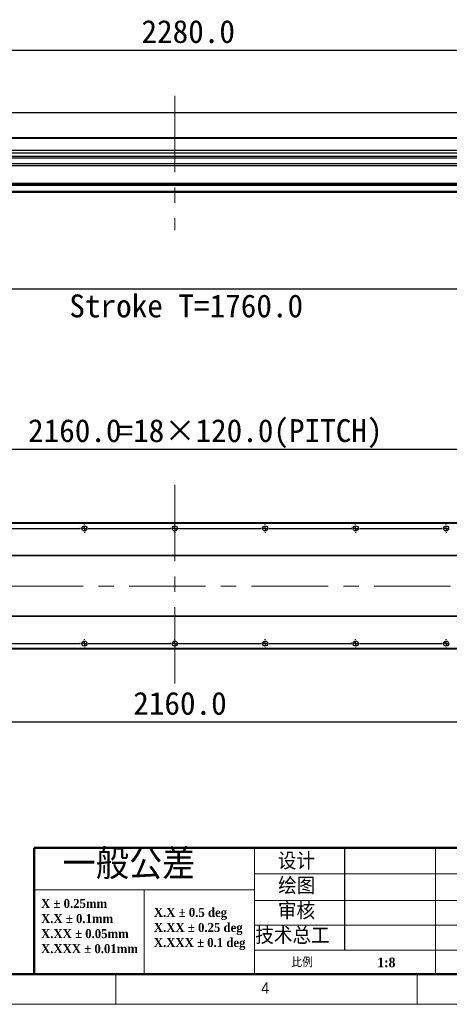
# Model space of a CAD drawing. Header units: millimetres. Extents: x 40 to 3320, y 40 to 2336.
# Tile 5 of 13: x 1153 to 1723, y 40 to 1348. Entities that reach past the tile are written whole.
import ezdxf

# ---------------------------------------------------------------- set-up
doc = ezdxf.new("R2010")
doc.units = ezdxf.units.MM
doc.header["$LTSCALE"] = 8
doc.header["$PDSIZE"] = -1
doc.linetypes.add('CENTERX2', pattern=[20.32, 12.7, -2.54, 2.54, -2.54])
doc.layers.add('DIMNS', color=7, linetype='Continuous')
doc.styles.add('SLDTEXTSTYLE0', font='Gothic.ttf', dxfattribs={"width": 0.913})
doc.styles.add('SLDTEXTSTYLE1', font='timesbd.ttf', dxfattribs={"width": 0.933})
doc.styles.add('SLDTEXTSTYLE3', font='txt', dxfattribs={"bigfont": 'bigfont'})
doc.styles.add('SLDTEXTSTYLE7', font='txt')
doc.dimstyles.new('SLDDIMSTYLE3', dxfattribs={"dimtxt": 30.4, "dimasz": 16, "dimexe": 0, "dimexo": 0.0625, "dimgap": 7.6, "dimtad": 2, "dimdec": 1, "dimrnd": 1e-09, "dimzin": 4, "dimdsep": 46, "dimtxsty": 'SLDTEXTSTYLE7', "dimsah": 1, "dimcen": 0.09, "dimadec": 0, "dimazin": 1, "dimtfac": 1, "dimtdec": 1, "dimtofl": 0, "dimtmove": 0, "dimatfit": 3, "dimfxl": 0, "dimfrac": 2, "dimtolj": 1, "dimtzin": 12, "dimarcsym": 0})

# ---------------------------------------------------------------- blocks, each defined once
blk = doc.blocks.new('SW_NOTE_0')
at = {"color": 0, "linetype": 'Continuous', "lineweight": 0, "char_height": 12, "attachment_point": 1, "style": 'SLDTEXTSTYLE1'}
for s, insert in [('X.X ± 0.5 deg', (0, 15.8)), ('X.XX ± 0.25 deg', (0, -4.2)), ('X.XXX ± 0.1 deg', (0, -24.2))]:
    blk.add_mtext(s, dxfattribs=dict(at, insert=insert))
blk = doc.blocks.new('SW_NOTE_1')
at = {"color": 0, "linetype": 'Continuous', "lineweight": 0, "char_height": 12, "attachment_point": 1, "style": 'SLDTEXTSTYLE1'}
for s, insert in [('X ± 0.25mm ', (0, 15.8)), ('X.X ± 0.1mm', (0, -4.2))]:
    blk.add_mtext(s, dxfattribs=dict(at, insert=insert))
blk = doc.blocks.new('SW_NOTE_2')
at = {"color": 0, "linetype": 'Continuous', "lineweight": 0, "char_height": 12, "attachment_point": 1, "style": 'SLDTEXTSTYLE1'}
for s, insert in [('X.XX ± 0.05mm', (0, 15.8)), ('X.XXX ± 0.01mm', (0, -4.2))]:
    blk.add_mtext(s, dxfattribs=dict(at, insert=insert))
blk = doc.blocks.new('_D_19')
at = {"layer": 'DIMNS'}
for p, q in [((218.4, 1206.3), (218.4, 1315.7)), ((2498.4, 1206.3), (2498.4, 1315.7)), ((218.4, 1307.7), (2498.4, 1307.7))]:
    blk.add_line(p, q, dxfattribs=at)
for points in [[(218.4, 1307.7), (234.4, 1305.3), (234.4, 1310.1)], [(2498.4, 1307.7), (2482.4, 1310.1), (2482.4, 1305.3)]]:
    blk.add_solid(points, dxfattribs=at)
at = {"layer": 'DIMNS', "insert": (1314.1, 1347.6), "char_height": 30.4, "attachment_point": 1, "style": 'SLDTEXTSTYLE7'}
blk.add_mtext('2280.0', dxfattribs=at)
blk = doc.blocks.new('_D_22')
at = {"layer": 'Defpoints', "color": 0}
for p in [(463.4, 1199.7), (2223.4, 1196.2), (2223.4, 990.7)]:
    blk.add_point(p, dxfattribs=at)
at = {"layer": 'DIMNS', "color": 0, "lineweight": -2}
for p, q in [((463.4, 1199.6), (463.4, 990.7)), ((2223.4, 1196.1), (2223.4, 990.7)), ((479.4, 990.7), (2207.4, 990.7))]:
    blk.add_line(p, q, dxfattribs=at)
at = {"layer": 'DIMNS', "color": 0}
for points in [[(479.4, 993.3), (479.4, 988), (463.4, 990.7)], [(2207.4, 993.3), (2207.4, 988), (2223.4, 990.7)]]:
    blk.add_solid(points, dxfattribs=at)
at = {"layer": 'DIMNS', "color": 0, "insert": (1373.5, 983.1), "char_height": 30.4, "attachment_point": 2, "style": 'SLDTEXTSTYLE7'}
blk.add_mtext('\\A1;Stroke T=1760.0', dxfattribs=at)
blk = doc.blocks.new('_D_26')
at = {"layer": 'DIMNS'}
for p, q in [((278.4, 579), (278.4, 407.2)), ((2438.4, 585.5), (2438.4, 407.2)), ((278.4, 415.2), (2438.4, 415.2))]:
    blk.add_line(p, q, dxfattribs=at)
for points in [[(278.4, 415.2), (294.4, 412.8), (294.4, 417.6)], [(2438.4, 415.2), (2422.4, 417.6), (2422.4, 412.8)]]:
    blk.add_solid(points, dxfattribs=at)
at = {"layer": 'DIMNS', "insert": (1303.2, 455.1), "char_height": 30.4, "attachment_point": 1, "style": 'SLDTEXTSTYLE7'}
blk.add_mtext('2160.0', dxfattribs=at)
blk = doc.blocks.new('_D_29')
at = {"layer": 'DIMNS'}
for p, q in [((278.4, 688.3), (278.4, 785.5)), ((2438.4, 688.3), (2438.4, 785.5)), ((278.4, 777.5), (2438.4, 777.5))]:
    blk.add_line(p, q, dxfattribs=at)
for points in [[(278.4, 777.5), (294.4, 775.1), (294.4, 779.9)], [(2438.4, 777.5), (2422.4, 779.9), (2422.4, 775.1)]]:
    blk.add_solid(points, dxfattribs=at)
at = {"layer": 'DIMNS', "char_height": 30.4, "attachment_point": 1, "style": 'SLDTEXTSTYLE7'}
for s, insert in [('2160.0', (1163.6, 817.4)), ('=18×120.0(PITCH)', (1282.4, 817.4))]:
    blk.add_mtext(s, dxfattribs=dict(at, insert=insert))
blk = doc.blocks.new('SW_CENTERMARKSYMBOL_2')
at = {"layer": 'DIMNS', "color": 0}
for p, q in [((-120, 5.08), (-120, 5.94)), ((-120, 0), (-120, 2.54)), ((-120, 0), (-120, 2.54)), ((-120, 0), (-120, 2.54)), ((-120, 0), (-120, 2.54)), ((-120, 0), (-120, 2.54)), ((-120, 0), (-120, 2.54)), ((-120, 0), (-120, 2.54)), ((-120, 0), (-120, 2.54)), ((-114.92, 0), (-5.08, 0)), ((-5.08, 0), (-5.94, 0)), ((0, 0), (-2.54, 0)), ((0, 0), (-2.54, 0)), ((0, 0), (-2.54, 0)), ((0, 0), (-2.54, 0)), ((0, 0), (-2.54, 0)), ((0, 0), (-2.54, 0)), ((0, 0), (-2.54, 0)), ((0, 0), (-2.54, 0)), ((0, 0), (-2.54, 0)), ((0, 5.08), (0, 5.94)), ((0, 0), (0, 2.54)), ((0, 0), (0, 2.54)), ((0, 0), (0, 2.54)), ((0, 0), (0, 2.54)), ((0, 0), (0, 2.54)), ((0, 0), (0, 2.54)), ((0, 0), (0, 2.54)), ((0, 0), (0, 2.54)), ((0, 0), (0, 2.54)), ((0, 0), (0, -2.54)), ((0, 0), (2.54, 0)), ((0, 0), (0, -2.54)), ((0, 0), (2.54, 0)), ((0, 0), (0, -2.54)), ((0, 0), (2.54, 0)), ((0, 0), (0, -2.54)), ((0, 0), (2.54, 0)), ((0, 0), (0, -2.54)), ((0, 0), (2.54, 0)), ((0, 0), (0, -2.54)), ((0, 0), (2.54, 0)), ((0, 0), (0, -2.54)), ((0, 0), (2.54, 0)), ((0, 0), (0, -2.54)), ((0, 0), (2.54, 0)), ((0, 0), (0, -2.54)), ((0, 0), (2.54, 0)), ((5.08, 0), (5.94, 0)), ((5.08, 0), (114.92, 0)), ((114.92, 0), (114.06, 0)), ((120, 0), (117.46, 0)), ((120, 0), (117.46, 0)), ((120, 0), (117.46, 0)), ((120, 0), (117.46, 0)), ((120, 0), (117.46, 0)), ((120, 0), (117.46, 0)), ((120, 0), (117.46, 0)), ((120, 0), (117.46, 0)), ((120, 5.08), (120, 5.94)), ((120, 0), (120, 2.54)), ((120, 0), (120, 2.54)), ((120, 0), (120, 2.54)), ((120, 0), (120, 2.54)), ((120, 0), (120, 2.54)), ((120, 0), (120, 2.54)), ((120, 0), (120, 2.54)), ((120, 0), (120, 2.54)), ((120, 0), (120, -2.54)), ((120, 0), (122.54, 0)), ((120, 0), (120, -2.54)), ((120, 0), (122.54, 0)), ((120, 0), (120, -2.54)), ((120, 0), (122.54, 0)), ((120, 0), (120, -2.54)), ((120, 0), (122.54, 0)), ((120, 0), (120, -2.54)), ((120, 0), (122.54, 0)), ((120, 0), (120, -2.54)), ((120, 0), (122.54, 0)), ((120, 0), (120, -2.54)), ((120, 0), (122.54, 0)), ((120, 0), (120, -2.54)), ((120, 0), (122.54, 0)), ((125.08, 0), (125.94, 0)), ((125.08, 0), (234.92, 0)), ((234.92, 0), (234.06, 0)), ((240, 0), (237.46, 0)), ((240, 0), (237.46, 0)), ((240, 0), (237.46, 0)), ((240, 0), (237.46, 0)), ((240, 0), (237.46, 0)), ((240, 0), (237.46, 0)), ((240, 0), (237.46, 0)), ((240, 5.08), (240, 5.94)), ((240, 0), (240, 2.54)), ((240, 0), (240, 2.54)), ((240, 0), (240, 2.54)), ((240, 0), (240, 2.54)), ((240, 0), (240, 2.54)), ((240, 0), (240, 2.54)), ((240, 0), (240, 2.54)), ((240, 0), (240, -2.54)), ((240, 0), (242.54, 0)), ((240, 0), (240, -2.54)), ((240, 0), (242.54, 0)), ((240, 0), (240, -2.54)), ((240, 0), (242.54, 0)), ((240, 0), (240, -2.54)), ((240, 0), (242.54, 0)), ((240, 0), (240, -2.54)), ((240, 0), (242.54, 0)), ((240, 0), (240, -2.54)), ((240, 0), (242.54, 0)), ((240, 0), (240, -2.54)), ((240, 0), (242.54, 0)), ((245.08, 0), (245.94, 0)), ((245.08, 0), (354.92, 0)), ((354.92, 0), (354.06, 0)), ((360, 0), (357.46, 0)), ((360, 0), (357.46, 0)), ((360, 0), (357.46, 0)), ((360, 0), (357.46, 0)), ((360, 0), (357.46, 0)), ((360, 0), (357.46, 0)), ((360, 5.08), (360, 5.94)), ((360, 0), (360, 2.54)), ((360, 0), (360, 2.54)), ((360, 0), (360, 2.54)), ((360, 0), (360, 2.54)), ((360, 0), (360, 2.54)), ((360, 0), (360, 2.54)), ((360, 0), (360, -2.54)), ((360, 0), (362.54, 0)), ((360, 0), (360, -2.54)), ((360, 0), (362.54, 0)), ((360, 0), (360, -2.54)), ((360, 0), (362.54, 0)), ((360, 0), (360, -2.54)), ((360, 0), (362.54, 0)), ((360, 0), (360, -2.54)), ((360, 0), (362.54, 0)), ((360, 0), (360, -2.54)), ((360, 0), (362.54, 0)), ((-234.92, 0), (-125.08, 0)), ((-125.08, 0), (-125.94, 0)), ((-120, 0), (-122.54, 0)), ((-120, 0), (-122.54, 0)), ((-120, 0), (-122.54, 0)), ((-120, 0), (-122.54, 0)), ((-120, 0), (-122.54, 0)), ((-120, 0), (-122.54, 0)), ((-120, 0), (-122.54, 0)), ((-120, 0), (-122.54, 0)), ((-120, 0), (-120, -2.54)), ((-120, 0), (-117.46, 0)), ((-120, 0), (-120, -2.54)), ((-120, 0), (-117.46, 0)), ((-120, 0), (-120, -2.54)), ((-120, 0), (-117.46, 0)), ((-120, 0), (-120, -2.54)), ((-120, 0), (-117.46, 0)), ((-120, 0), (-120, -2.54)), ((-120, 0), (-117.46, 0)), ((-120, 0), (-120, -2.54)), ((-120, 0), (-117.46, 0)), ((-120, 0), (-120, -2.54)), ((-120, 0), (-117.46, 0)), ((-120, 0), (-120, -2.54)), ((-120, 0), (-117.46, 0)), ((-120, -5.08), (-120, -5.94)), ((-114.92, 0), (-114.06, 0)), ((0, -5.08), (0, -5.94)), ((120, -5.08), (120, -5.94)), ((240, -5.08), (240, -5.94)), ((360, -5.08), (360, -5.94))]:
    blk.add_line(p, q, dxfattribs=at)
blk = doc.blocks.new('SW_CENTERMARKSYMBOL_3')
at = {"layer": 'DIMNS', "color": 0}
for p, q in [((-120, 5.08), (-120, 5.94)), ((-120, 0), (-120, 2.54)), ((-120, 0), (-120, 2.54)), ((-120, 0), (-120, 2.54)), ((-120, 0), (-120, 2.54)), ((-120, 0), (-120, 2.54)), ((-120, 0), (-120, 2.54)), ((-120, 0), (-120, 2.54)), ((-120, 0), (-120, 2.54)), ((-114.92, 0), (-5.08, 0)), ((-5.08, 0), (-5.94, 0)), ((0, 0), (-2.54, 0)), ((0, 0), (-2.54, 0)), ((0, 0), (-2.54, 0)), ((0, 0), (-2.54, 0)), ((0, 0), (-2.54, 0)), ((0, 0), (-2.54, 0)), ((0, 0), (-2.54, 0)), ((0, 0), (-2.54, 0)), ((0, 0), (-2.54, 0)), ((0, 5.08), (0, 5.94)), ((0, 0), (0, 2.54)), ((0, 0), (0, 2.54)), ((0, 0), (0, 2.54)), ((0, 0), (0, 2.54)), ((0, 0), (0, 2.54)), ((0, 0), (0, 2.54)), ((0, 0), (0, 2.54)), ((0, 0), (0, 2.54)), ((0, 0), (0, 2.54)), ((0, 0), (0, -2.54)), ((0, 0), (2.54, 0)), ((0, 0), (0, -2.54)), ((0, 0), (2.54, 0)), ((0, 0), (0, -2.54)), ((0, 0), (2.54, 0)), ((0, 0), (0, -2.54)), ((0, 0), (2.54, 0)), ((0, 0), (0, -2.54)), ((0, 0), (2.54, 0)), ((0, 0), (0, -2.54)), ((0, 0), (2.54, 0)), ((0, 0), (0, -2.54)), ((0, 0), (2.54, 0)), ((0, 0), (0, -2.54)), ((0, 0), (2.54, 0)), ((0, 0), (0, -2.54)), ((0, 0), (2.54, 0)), ((5.08, 0), (5.94, 0)), ((5.08, 0), (114.92, 0)), ((114.92, 0), (114.06, 0)), ((120, 0), (117.46, 0)), ((120, 0), (117.46, 0)), ((120, 0), (117.46, 0)), ((120, 0), (117.46, 0)), ((120, 0), (117.46, 0)), ((120, 0), (117.46, 0)), ((120, 0), (117.46, 0)), ((120, 0), (117.46, 0)), ((120, 5.08), (120, 5.94)), ((120, 0), (120, 2.54)), ((120, 0), (120, 2.54)), ((120, 0), (120, 2.54)), ((120, 0), (120, 2.54)), ((120, 0), (120, 2.54)), ((120, 0), (120, 2.54)), ((120, 0), (120, 2.54)), ((120, 0), (120, 2.54)), ((120, 0), (120, -2.54)), ((120, 0), (122.54, 0)), ((120, 0), (120, -2.54)), ((120, 0), (122.54, 0)), ((120, 0), (120, -2.54)), ((120, 0), (122.54, 0)), ((120, 0), (120, -2.54)), ((120, 0), (122.54, 0)), ((120, 0), (120, -2.54)), ((120, 0), (122.54, 0)), ((120, 0), (120, -2.54)), ((120, 0), (122.54, 0)), ((120, 0), (120, -2.54)), ((120, 0), (122.54, 0)), ((120, 0), (120, -2.54)), ((120, 0), (122.54, 0)), ((125.08, 0), (125.94, 0)), ((125.08, 0), (234.92, 0)), ((234.92, 0), (234.06, 0)), ((240, 0), (237.46, 0)), ((240, 0), (237.46, 0)), ((240, 0), (237.46, 0)), ((240, 0), (237.46, 0)), ((240, 0), (237.46, 0)), ((240, 0), (237.46, 0)), ((240, 0), (237.46, 0)), ((240, 5.08), (240, 5.94)), ((240, 0), (240, 2.54)), ((240, 0), (240, 2.54)), ((240, 0), (240, 2.54)), ((240, 0), (240, 2.54)), ((240, 0), (240, 2.54)), ((240, 0), (240, 2.54)), ((240, 0), (240, 2.54)), ((240, 0), (240, -2.54)), ((240, 0), (242.54, 0)), ((240, 0), (240, -2.54)), ((240, 0), (242.54, 0)), ((240, 0), (240, -2.54)), ((240, 0), (242.54, 0)), ((240, 0), (240, -2.54)), ((240, 0), (242.54, 0)), ((240, 0), (240, -2.54)), ((240, 0), (242.54, 0)), ((240, 0), (240, -2.54)), ((240, 0), (242.54, 0)), ((240, 0), (240, -2.54)), ((240, 0), (242.54, 0)), ((245.08, 0), (245.94, 0)), ((245.08, 0), (354.92, 0)), ((354.92, 0), (354.06, 0)), ((360, 0), (357.46, 0)), ((360, 0), (357.46, 0)), ((360, 0), (357.46, 0)), ((360, 0), (357.46, 0)), ((360, 0), (357.46, 0)), ((360, 0), (357.46, 0)), ((360, 5.08), (360, 5.94)), ((360, 0), (360, 2.54)), ((360, 0), (360, 2.54)), ((360, 0), (360, 2.54)), ((360, 0), (360, 2.54)), ((360, 0), (360, 2.54)), ((360, 0), (360, 2.54)), ((360, 0), (360, -2.54)), ((360, 0), (362.54, 0)), ((360, 0), (360, -2.54)), ((360, 0), (362.54, 0)), ((360, 0), (360, -2.54)), ((360, 0), (362.54, 0)), ((360, 0), (360, -2.54)), ((360, 0), (362.54, 0)), ((360, 0), (360, -2.54)), ((360, 0), (362.54, 0)), ((360, 0), (360, -2.54)), ((360, 0), (362.54, 0)), ((-234.92, 0), (-125.08, 0)), ((-125.08, 0), (-125.94, 0)), ((-120, 0), (-122.54, 0)), ((-120, 0), (-122.54, 0)), ((-120, 0), (-122.54, 0)), ((-120, 0), (-122.54, 0)), ((-120, 0), (-122.54, 0)), ((-120, 0), (-122.54, 0)), ((-120, 0), (-122.54, 0)), ((-120, 0), (-122.54, 0)), ((-120, 0), (-120, -2.54)), ((-120, 0), (-117.46, 0)), ((-120, 0), (-120, -2.54)), ((-120, 0), (-117.46, 0)), ((-120, 0), (-120, -2.54)), ((-120, 0), (-117.46, 0)), ((-120, 0), (-120, -2.54)), ((-120, 0), (-117.46, 0)), ((-120, 0), (-120, -2.54)), ((-120, 0), (-117.46, 0)), ((-120, 0), (-120, -2.54)), ((-120, 0), (-117.46, 0)), ((-120, 0), (-120, -2.54)), ((-120, 0), (-117.46, 0)), ((-120, 0), (-120, -2.54)), ((-120, 0), (-117.46, 0)), ((-120, -5.08), (-120, -5.94)), ((-114.92, 0), (-114.06, 0)), ((0, -5.08), (0, -5.94)), ((120, -5.08), (120, -5.94)), ((240, -5.08), (240, -5.94)), ((360, -5.08), (360, -5.94))]:
    blk.add_line(p, q, dxfattribs=at)
blk = doc.blocks.new('SW_CENTERMARKSYMBOL_4')
at = {"layer": 'DIMNS', "color": 0}
for p, q in [((605.08, 0), (714.92, 0)), ((714.92, 0), (714.06, 0)), ((720, 0), (717.46, 0)), ((720, 0), (717.46, 0)), ((720, 0), (717.46, 0)), ((720, 0), (717.46, 0)), ((720, 0), (717.46, 0)), ((720, 0), (717.46, 0)), ((720, 0), (717.46, 0)), ((720, 0), (717.46, 0)), ((720, 5.08), (720, 5.94)), ((720, 0), (720, 2.54)), ((720, 0), (720, 2.54)), ((720, 0), (720, 2.54)), ((720, 0), (720, 2.54)), ((720, 0), (720, 2.54)), ((720, 0), (720, 2.54)), ((720, 0), (720, 2.54)), ((720, 0), (720, 2.54)), ((720, 0), (720, -2.54)), ((720, 0), (722.54, 0)), ((720, 0), (720, -2.54)), ((720, 0), (722.54, 0)), ((720, 0), (720, -2.54)), ((720, 0), (722.54, 0)), ((720, 0), (720, -2.54)), ((720, 0), (722.54, 0)), ((720, 0), (720, -2.54)), ((720, 0), (722.54, 0)), ((720, 0), (720, -2.54)), ((720, 0), (722.54, 0)), ((720, 0), (720, -2.54)), ((720, 0), (722.54, 0)), ((720, 0), (720, -2.54)), ((720, 0), (722.54, 0)), ((725.08, 0), (725.94, 0)), ((725.08, 0), (834.92, 0)), ((834.92, 0), (834.06, 0)), ((840, 0), (837.46, 0)), ((840, 0), (837.46, 0)), ((840, 0), (837.46, 0)), ((840, 0), (837.46, 0)), ((840, 0), (837.46, 0)), ((840, 0), (837.46, 0)), ((840, 0), (837.46, 0)), ((840, 0), (837.46, 0)), ((840, 0), (837.46, 0)), ((840, 5.08), (840, 5.94)), ((840, 0), (840, 2.54)), ((840, 0), (840, 2.54)), ((840, 0), (840, 2.54)), ((840, 0), (840, 2.54)), ((840, 0), (840, 2.54)), ((840, 0), (840, 2.54)), ((840, 0), (840, 2.54)), ((840, 0), (840, 2.54)), ((840, 0), (840, 2.54)), ((840, 0), (840, -2.54)), ((840, 0), (842.54, 0)), ((840, 0), (840, -2.54)), ((840, 0), (842.54, 0)), ((840, 0), (840, -2.54)), ((840, 0), (842.54, 0)), ((840, 0), (840, -2.54)), ((840, 0), (842.54, 0)), ((840, 0), (840, -2.54)), ((840, 0), (842.54, 0)), ((840, 0), (840, -2.54)), ((840, 0), (842.54, 0)), ((840, 0), (840, -2.54)), ((840, 0), (842.54, 0)), ((840, 0), (840, -2.54)), ((840, 0), (842.54, 0)), ((840, 0), (840, -2.54)), ((840, 0), (842.54, 0)), ((845.08, 0), (845.94, 0)), ((845.08, 0), (954.92, 0)), ((954.92, 0), (954.06, 0)), ((960, 0), (957.46, 0)), ((960, 0), (957.46, 0)), ((960, 0), (957.46, 0)), ((960, 0), (957.46, 0)), ((960, 0), (957.46, 0)), ((960, 0), (957.46, 0)), ((960, 0), (957.46, 0)), ((960, 0), (957.46, 0)), ((960, 5.08), (960, 5.94)), ((960, 0), (960, 2.54)), ((960, 0), (960, 2.54)), ((960, 0), (960, 2.54)), ((960, 0), (960, 2.54)), ((960, 0), (960, 2.54)), ((960, 0), (960, 2.54)), ((960, 0), (960, 2.54)), ((960, 0), (960, 2.54)), ((960, 0), (960, -2.54)), ((960, 0), (962.54, 0)), ((960, 0), (960, -2.54)), ((960, 0), (962.54, 0)), ((960, 0), (960, -2.54)), ((960, 0), (962.54, 0)), ((960, 0), (960, -2.54)), ((960, 0), (962.54, 0)), ((960, 0), (960, -2.54)), ((960, 0), (962.54, 0)), ((960, 0), (960, -2.54)), ((960, 0), (962.54, 0)), ((960, 0), (960, -2.54)), ((960, 0), (962.54, 0)), ((960, 0), (960, -2.54)), ((960, 0), (962.54, 0)), ((965.08, 0), (965.94, 0)), ((965.08, 0), (1074.92, 0)), ((1074.92, 0), (1074.06, 0)), ((1080, 0), (1077.46, 0)), ((1080, 0), (1077.46, 0)), ((1080, 0), (1077.46, 0)), ((1080, 0), (1077.46, 0)), ((1080, 0), (1077.46, 0)), ((1080, 0), (1077.46, 0)), ((1080, 0), (1077.46, 0)), ((1080, 5.08), (1080, 5.94)), ((1080, 0), (1080, 2.54)), ((1080, 0), (1080, 2.54)), ((1080, 0), (1080, 2.54)), ((1080, 0), (1080, 2.54)), ((1080, 0), (1080, 2.54)), ((1080, 0), (1080, 2.54)), ((1080, 0), (1080, 2.54)), ((1080, 0), (1080, -2.54)), ((1080, 0), (1082.54, 0)), ((1080, 0), (1080, -2.54)), ((1080, 0), (1082.54, 0)), ((1080, 0), (1080, -2.54)), ((1080, 0), (1082.54, 0)), ((1080, 0), (1080, -2.54)), ((1080, 0), (1082.54, 0)), ((1080, 0), (1080, -2.54)), ((1080, 0), (1082.54, 0)), ((1080, 0), (1080, -2.54)), ((1080, 0), (1082.54, 0)), ((1080, 0), (1080, -2.54)), ((1080, 0), (1082.54, 0)), ((1085.08, 0), (1085.94, 0)), ((1085.08, 0), (1194.92, 0)), ((1194.92, 0), (1194.06, 0)), ((1200, 0), (1197.46, 0)), ((1200, 0), (1197.46, 0)), ((1200, 0), (1197.46, 0)), ((1200, 0), (1197.46, 0)), ((1200, 0), (1197.46, 0)), ((1200, 0), (1197.46, 0)), ((1200, 5.08), (1200, 5.94)), ((1200, 0), (1200, 2.54)), ((1200, 0), (1200, 2.54)), ((1200, 0), (1200, 2.54)), ((1200, 0), (1200, 2.54)), ((1200, 0), (1200, 2.54)), ((1200, 0), (1200, 2.54)), ((1200, 0), (1200, -2.54)), ((1200, 0), (1202.54, 0)), ((1200, 0), (1200, -2.54)), ((1200, 0), (1202.54, 0)), ((1200, 0), (1200, -2.54)), ((1200, 0), (1202.54, 0)), ((1200, 0), (1200, -2.54)), ((1200, 0), (1202.54, 0)), ((1200, 0), (1200, -2.54)), ((1200, 0), (1202.54, 0)), ((1200, 0), (1200, -2.54)), ((1200, 0), (1202.54, 0)), ((720, -5.08), (720, -5.94)), ((840, -5.08), (840, -5.94)), ((960, -5.08), (960, -5.94)), ((1080, -5.08), (1080, -5.94)), ((1200, -5.08), (1200, -5.94))]:
    blk.add_line(p, q, dxfattribs=at)
blk = doc.blocks.new('SW_CENTERMARKSYMBOL_5')
at = {"layer": 'DIMNS', "color": 0}
for p, q in [((-120, 5.08), (-120, 5.94)), ((-120, 0), (-120, 2.54)), ((-120, 0), (-120, 2.54)), ((-120, 0), (-120, 2.54)), ((-120, 0), (-120, 2.54)), ((-120, 0), (-120, 2.54)), ((-120, 0), (-120, 2.54)), ((-120, 0), (-120, 2.54)), ((-120, 0), (-120, 2.54)), ((-114.92, 0), (-5.08, 0)), ((-5.08, 0), (-5.94, 0)), ((0, 0), (-2.54, 0)), ((0, 0), (-2.54, 0)), ((0, 0), (-2.54, 0)), ((0, 0), (-2.54, 0)), ((0, 0), (-2.54, 0)), ((0, 0), (-2.54, 0)), ((0, 0), (-2.54, 0)), ((0, 0), (-2.54, 0)), ((0, 0), (-2.54, 0)), ((0, 5.08), (0, 5.94)), ((0, 0), (0, 2.54)), ((0, 0), (0, 2.54)), ((0, 0), (0, 2.54)), ((0, 0), (0, 2.54)), ((0, 0), (0, 2.54)), ((0, 0), (0, 2.54)), ((0, 0), (0, 2.54)), ((0, 0), (0, 2.54)), ((0, 0), (0, 2.54)), ((0, 0), (0, -2.54)), ((0, 0), (2.54, 0)), ((0, 0), (0, -2.54)), ((0, 0), (2.54, 0)), ((0, 0), (0, -2.54)), ((0, 0), (2.54, 0)), ((0, 0), (0, -2.54)), ((0, 0), (2.54, 0)), ((0, 0), (0, -2.54)), ((0, 0), (2.54, 0)), ((0, 0), (0, -2.54)), ((0, 0), (2.54, 0)), ((0, 0), (0, -2.54)), ((0, 0), (2.54, 0)), ((0, 0), (0, -2.54)), ((0, 0), (2.54, 0)), ((0, 0), (0, -2.54)), ((0, 0), (2.54, 0)), ((5.08, 0), (5.94, 0)), ((5.08, 0), (114.92, 0)), ((114.92, 0), (114.06, 0)), ((120, 0), (117.46, 0)), ((120, 0), (117.46, 0)), ((120, 0), (117.46, 0)), ((120, 0), (117.46, 0)), ((120, 0), (117.46, 0)), ((120, 0), (117.46, 0)), ((120, 0), (117.46, 0)), ((120, 0), (117.46, 0)), ((120, 5.08), (120, 5.94)), ((120, 0), (120, 2.54)), ((120, 0), (120, 2.54)), ((120, 0), (120, 2.54)), ((120, 0), (120, 2.54)), ((120, 0), (120, 2.54)), ((120, 0), (120, 2.54)), ((120, 0), (120, 2.54)), ((120, 0), (120, 2.54)), ((120, 0), (120, -2.54)), ((120, 0), (122.54, 0)), ((120, 0), (120, -2.54)), ((120, 0), (122.54, 0)), ((120, 0), (120, -2.54)), ((120, 0), (122.54, 0)), ((120, 0), (120, -2.54)), ((120, 0), (122.54, 0)), ((120, 0), (120, -2.54)), ((120, 0), (122.54, 0)), ((120, 0), (120, -2.54)), ((120, 0), (122.54, 0)), ((120, 0), (120, -2.54)), ((120, 0), (122.54, 0)), ((120, 0), (120, -2.54)), ((120, 0), (122.54, 0)), ((125.08, 0), (125.94, 0)), ((125.08, 0), (234.92, 0)), ((234.92, 0), (234.06, 0)), ((240, 0), (237.46, 0)), ((240, 0), (237.46, 0)), ((240, 0), (237.46, 0)), ((240, 0), (237.46, 0)), ((240, 0), (237.46, 0)), ((240, 0), (237.46, 0)), ((240, 0), (237.46, 0)), ((240, 5.08), (240, 5.94)), ((240, 0), (240, 2.54)), ((240, 0), (240, 2.54)), ((240, 0), (240, 2.54)), ((240, 0), (240, 2.54)), ((240, 0), (240, 2.54)), ((240, 0), (240, 2.54)), ((240, 0), (240, 2.54)), ((240, 0), (240, -2.54)), ((240, 0), (242.54, 0)), ((240, 0), (240, -2.54)), ((240, 0), (242.54, 0)), ((240, 0), (240, -2.54)), ((240, 0), (242.54, 0)), ((240, 0), (240, -2.54)), ((240, 0), (242.54, 0)), ((240, 0), (240, -2.54)), ((240, 0), (242.54, 0)), ((240, 0), (240, -2.54)), ((240, 0), (242.54, 0)), ((240, 0), (240, -2.54)), ((240, 0), (242.54, 0)), ((245.08, 0), (245.94, 0)), ((245.08, 0), (354.92, 0)), ((354.92, 0), (354.06, 0)), ((360, 0), (357.46, 0)), ((360, 0), (357.46, 0)), ((360, 0), (357.46, 0)), ((360, 0), (357.46, 0)), ((360, 0), (357.46, 0)), ((360, 0), (357.46, 0)), ((360, 5.08), (360, 5.94)), ((360, 0), (360, 2.54)), ((360, 0), (360, 2.54)), ((360, 0), (360, 2.54)), ((360, 0), (360, 2.54)), ((360, 0), (360, 2.54)), ((360, 0), (360, 2.54)), ((360, 0), (360, -2.54)), ((360, 0), (362.54, 0)), ((360, 0), (360, -2.54)), ((360, 0), (362.54, 0)), ((360, 0), (360, -2.54)), ((360, 0), (362.54, 0)), ((360, 0), (360, -2.54)), ((360, 0), (362.54, 0)), ((360, 0), (360, -2.54)), ((360, 0), (362.54, 0)), ((360, 0), (360, -2.54)), ((360, 0), (362.54, 0)), ((-234.92, 0), (-125.08, 0)), ((-125.08, 0), (-125.94, 0)), ((-120, 0), (-122.54, 0)), ((-120, 0), (-122.54, 0)), ((-120, 0), (-122.54, 0)), ((-120, 0), (-122.54, 0)), ((-120, 0), (-122.54, 0)), ((-120, 0), (-122.54, 0)), ((-120, 0), (-122.54, 0)), ((-120, 0), (-122.54, 0)), ((-120, 0), (-120, -2.54)), ((-120, 0), (-117.46, 0)), ((-120, 0), (-120, -2.54)), ((-120, 0), (-117.46, 0)), ((-120, 0), (-120, -2.54)), ((-120, 0), (-117.46, 0)), ((-120, 0), (-120, -2.54)), ((-120, 0), (-117.46, 0)), ((-120, 0), (-120, -2.54)), ((-120, 0), (-117.46, 0)), ((-120, 0), (-120, -2.54)), ((-120, 0), (-117.46, 0)), ((-120, 0), (-120, -2.54)), ((-120, 0), (-117.46, 0)), ((-120, 0), (-120, -2.54)), ((-120, 0), (-117.46, 0)), ((-120, -5.08), (-120, -5.94)), ((-114.92, 0), (-114.06, 0)), ((0, -5.08), (0, -5.94)), ((120, -5.08), (120, -5.94)), ((240, -5.08), (240, -5.94)), ((360, -5.08), (360, -5.94))]:
    blk.add_line(p, q, dxfattribs=at)
blk = doc.blocks.new('SW_CENTERMARKSYMBOL_6')
at = {"layer": 'DIMNS', "color": 0}
for p, q in [((-960, 5.08), (-960, 5.94)), ((-960, 0), (-960, 2.54)), ((-960, 0), (-960, 2.54)), ((-960, 0), (-960, 2.54)), ((-960, 0), (-960, 2.54)), ((-960, 0), (-960, 2.54)), ((-960, 0), (-960, 2.54)), ((-960, 0), (-960, 2.54)), ((-960, 0), (-960, 2.54)), ((-840, 5.08), (-840, 5.94)), ((-840, 0), (-840, 2.54)), ((-840, 0), (-840, 2.54)), ((-840, 0), (-840, 2.54)), ((-840, 0), (-840, 2.54)), ((-840, 0), (-840, 2.54)), ((-840, 0), (-840, 2.54)), ((-840, 0), (-840, 2.54)), ((-840, 0), (-840, 2.54)), ((-840, 0), (-840, 2.54)), ((-720, 5.08), (-720, 5.94)), ((-720, 0), (-720, 2.54)), ((-720, 0), (-720, 2.54)), ((-720, 0), (-720, 2.54)), ((-720, 0), (-720, 2.54)), ((-720, 0), (-720, 2.54)), ((-720, 0), (-720, 2.54)), ((-720, 0), (-720, 2.54)), ((-720, 0), (-720, 2.54)), ((-600, 5.08), (-600, 5.94)), ((-600, 0), (-600, 2.54)), ((-600, 0), (-600, 2.54)), ((-600, 0), (-600, 2.54)), ((-600, 0), (-600, 2.54)), ((-600, 0), (-600, 2.54)), ((-600, 0), (-600, 2.54)), ((-600, 0), (-600, 2.54)), ((-480, 5.08), (-480, 5.94)), ((-480, 0), (-480, 2.54)), ((-480, 0), (-480, 2.54)), ((-480, 0), (-480, 2.54)), ((-480, 0), (-480, 2.54)), ((-480, 0), (-480, 2.54)), ((-480, 0), (-480, 2.54)), ((-1074.92, 0), (-965.08, 0)), ((-965.08, 0), (-965.94, 0)), ((-960, 0), (-962.54, 0)), ((-960, 0), (-962.54, 0)), ((-960, 0), (-962.54, 0)), ((-960, 0), (-962.54, 0)), ((-960, 0), (-962.54, 0)), ((-960, 0), (-962.54, 0)), ((-960, 0), (-962.54, 0)), ((-960, 0), (-962.54, 0)), ((-960, 0), (-960, -2.54)), ((-960, 0), (-957.46, 0)), ((-960, 0), (-960, -2.54)), ((-960, 0), (-957.46, 0)), ((-960, 0), (-960, -2.54)), ((-960, 0), (-957.46, 0)), ((-960, 0), (-960, -2.54)), ((-960, 0), (-957.46, 0)), ((-960, 0), (-960, -2.54)), ((-960, 0), (-957.46, 0)), ((-960, 0), (-960, -2.54)), ((-960, 0), (-957.46, 0)), ((-960, 0), (-960, -2.54)), ((-960, 0), (-957.46, 0)), ((-960, 0), (-960, -2.54)), ((-960, 0), (-957.46, 0)), ((-960, -5.08), (-960, -5.94)), ((-954.92, 0), (-954.06, 0)), ((-954.92, 0), (-845.08, 0)), ((-845.08, 0), (-845.94, 0)), ((-840, 0), (-842.54, 0)), ((-840, 0), (-842.54, 0)), ((-840, 0), (-842.54, 0)), ((-840, 0), (-842.54, 0)), ((-840, 0), (-842.54, 0)), ((-840, 0), (-842.54, 0)), ((-840, 0), (-842.54, 0)), ((-840, 0), (-842.54, 0)), ((-840, 0), (-842.54, 0)), ((-840, 0), (-840, -2.54)), ((-840, 0), (-837.46, 0)), ((-840, 0), (-840, -2.54)), ((-840, 0), (-837.46, 0)), ((-840, 0), (-840, -2.54)), ((-840, 0), (-837.46, 0)), ((-840, 0), (-840, -2.54)), ((-840, 0), (-837.46, 0)), ((-840, 0), (-840, -2.54)), ((-840, 0), (-837.46, 0)), ((-840, 0), (-840, -2.54)), ((-840, 0), (-837.46, 0)), ((-840, 0), (-840, -2.54)), ((-840, 0), (-837.46, 0)), ((-840, 0), (-840, -2.54)), ((-840, 0), (-837.46, 0)), ((-840, 0), (-840, -2.54)), ((-840, 0), (-837.46, 0)), ((-840, -5.08), (-840, -5.94)), ((-834.92, 0), (-834.06, 0)), ((-834.92, 0), (-725.08, 0)), ((-725.08, 0), (-725.94, 0)), ((-720, 0), (-722.54, 0)), ((-720, 0), (-722.54, 0)), ((-720, 0), (-722.54, 0)), ((-720, 0), (-722.54, 0)), ((-720, 0), (-722.54, 0)), ((-720, 0), (-722.54, 0)), ((-720, 0), (-722.54, 0)), ((-720, 0), (-722.54, 0)), ((-720, 0), (-720, -2.54)), ((-720, 0), (-717.46, 0)), ((-720, 0), (-720, -2.54)), ((-720, 0), (-717.46, 0)), ((-720, 0), (-720, -2.54)), ((-720, 0), (-717.46, 0)), ((-720, 0), (-720, -2.54)), ((-720, 0), (-717.46, 0)), ((-720, 0), (-720, -2.54)), ((-720, 0), (-717.46, 0)), ((-720, 0), (-720, -2.54)), ((-720, 0), (-717.46, 0)), ((-720, 0), (-720, -2.54)), ((-720, 0), (-717.46, 0)), ((-720, 0), (-720, -2.54)), ((-720, 0), (-717.46, 0)), ((-720, -5.08), (-720, -5.94)), ((-714.92, 0), (-714.06, 0)), ((-714.92, 0), (-605.08, 0)), ((-605.08, 0), (-605.94, 0)), ((-600, 0), (-602.54, 0)), ((-600, 0), (-602.54, 0)), ((-600, 0), (-602.54, 0)), ((-600, 0), (-602.54, 0)), ((-600, 0), (-602.54, 0)), ((-600, 0), (-602.54, 0)), ((-600, 0), (-602.54, 0)), ((-600, 0), (-600, -2.54)), ((-600, 0), (-597.46, 0)), ((-600, 0), (-600, -2.54)), ((-600, 0), (-597.46, 0)), ((-600, 0), (-600, -2.54)), ((-600, 0), (-597.46, 0)), ((-600, 0), (-600, -2.54)), ((-600, 0), (-597.46, 0)), ((-600, 0), (-600, -2.54)), ((-600, 0), (-597.46, 0)), ((-600, 0), (-600, -2.54)), ((-600, 0), (-597.46, 0)), ((-600, 0), (-600, -2.54)), ((-600, 0), (-597.46, 0)), ((-600, -5.08), (-600, -5.94)), ((-594.92, 0), (-594.06, 0)), ((-594.92, 0), (-485.08, 0)), ((-485.08, 0), (-485.94, 0)), ((-480, 0), (-482.54, 0)), ((-480, 0), (-482.54, 0)), ((-480, 0), (-482.54, 0)), ((-480, 0), (-482.54, 0)), ((-480, 0), (-482.54, 0)), ((-480, 0), (-482.54, 0)), ((-480, 0), (-480, -2.54)), ((-480, 0), (-477.46, 0)), ((-480, 0), (-480, -2.54)), ((-480, 0), (-477.46, 0)), ((-480, 0), (-480, -2.54)), ((-480, 0), (-477.46, 0)), ((-480, 0), (-480, -2.54)), ((-480, 0), (-477.46, 0)), ((-480, 0), (-480, -2.54)), ((-480, 0), (-477.46, 0)), ((-480, 0), (-480, -2.54)), ((-480, 0), (-477.46, 0)), ((-480, -5.08), (-480, -5.94))]:
    blk.add_line(p, q, dxfattribs=at)

msp = doc.modelspace()

# ---------------------------------------------------------------- linework, layer by layer
at = {"color": 7, "linetype": 'Continuous', "lineweight": 25}
for p, q in [((2251.57, 1224.37), (470.37, 1224.37)), ((2251.37, 1224.17), (470.37, 1224.17)), ((2338.37, 1191.17), (378.37, 1191.17)), ((2238.37, 1191.17), (463.37, 1191.17)), ((2486.37, 1166.51), (230.37, 1166.51)), ((2308.37, 1174.17), (408.37, 1174.17)), ((2308.37, 1170.77), (408.37, 1170.77)), ((2486.37, 1163.91), (230.37, 1163.91)), ((2486.37, 1156.4), (230.37, 1156.4)), ((2486.37, 1153.81), (230.37, 1153.81)), ((2486.37, 1130.67), (230.37, 1130.67)), ((2486.37, 1128.67), (230.37, 1128.67)), ((2486.37, 1127.67), (230.37, 1127.67)), ((2486.37, 1119.67), (230.37, 1119.67)), ((2486.37, 1118.67), (230.37, 1118.67)), ((2486.37, 679.66), (230.37, 679.66)), ((2486.37, 678.66), (230.37, 678.66)), ((2486.37, 636.16), (230.37, 636.16)), ((2486.37, 635.66), (230.37, 635.66)), ((2486.37, 555.66), (230.37, 555.66)), ((2486.37, 555.16), (230.37, 555.16)), ((2486.37, 512.66), (230.37, 512.66)), ((2486.37, 511.66), (230.37, 511.66))]:
    msp.add_line(p, q, dxfattribs=at)
at = {"color": 8, "linetype": 'Continuous', "lineweight": 25}
msp.add_line((2338.37, 1190.17), (378.37, 1190.17), dxfattribs=at)
at = {"color": 7, "linetype": 'Continuous', "lineweight": 50}
for p, q in [((1171.76, 248), (1171.76, 80)), ((1171.76, 248), (1464, 248)), ((3280, 248), (1464, 248)), ((80, 80), (3280, 80))]:
    msp.add_line(p, q, dxfattribs=at)
at = {"color": 7, "linetype": 'Continuous', "lineweight": 18}
for p, q in [((1464, 248), (1464, 220)), ((1464, 192), (1464, 248)), ((1464, 220), (1464, 248)), ((1704.34, 248), (1704.34, 80)), ((1464, 192), (1464, 220)), ((1464, 213.26), (2201.48, 213.26)), ((1464, 192), (1171.76, 192)), ((1317.88, 192), (1317.88, 80)), ((1464, 192), (1464, 80)), ((1464, 178.04), (2201.48, 178.04)), ((1464, 145.04), (2201.48, 145.04)), ((2201.48, 112.05), (1464, 112.05)), ((80, 80), (3280, 80)), ((984, 80), (3280, 80)), ((1280, 40), (1280, 80)), ((1680, 40), (1680, 80)), ((40, 40), (3320, 40))]:
    msp.add_line(p, q, dxfattribs=at)
at = {"color": 7, "linetype": 'Continuous', "lineweight": 25}
for centre in [(1238.37, 672.16), (1358.37, 672.16), (1478.37, 672.16), (1598.37, 672.16), (1718.37, 672.16), (1238.37, 519.16), (1358.37, 519.16), (1478.37, 519.16), (1598.37, 519.16), (1718.37, 519.16)]:
    msp.add_circle(centre, 3.4, dxfattribs=at)
at = {"layer": 'DIMNS', "linetype": 'CENTERX2', "lineweight": 18}
for p, q in [((1358.37, 1246.97), (1358.37, 1068.67)), ((1358.37, 730.16), (1358.37, 461.16)), ((2537.17, 595.66), (179.57, 595.66))]:
    msp.add_line(p, q, dxfattribs=at)
at = {"layer": 'DIMNS', "color": 7}
msp.add_line((1584.2, 112.05), (1584.2, 248), dxfattribs=at)

# ---------------------------------------------------------------- block references
at = {"color": 7, "linetype": 'Continuous', "lineweight": 0}
for name, p in [('SW_NOTE_1', (1180.87, 164.17)), ('SW_NOTE_0', (1330.56, 152.31)), ('SW_NOTE_2', (1180.87, 124.17))]:
    msp.add_blockref(name, p, dxfattribs=at)
at = {"layer": 'DIMNS'}
for name, p in [('SW_CENTERMARKSYMBOL_2', (1358.37, 672.16)), ('SW_CENTERMARKSYMBOL_3', (1358.37, 672.16)), ('SW_CENTERMARKSYMBOL_4', (518.37, 672.16)), ('SW_CENTERMARKSYMBOL_5', (1358.37, 519.16)), ('SW_CENTERMARKSYMBOL_6', (2198.37, 519.16))]:
    msp.add_blockref(name, p, dxfattribs=at)

# ---------------------------------------------------------------- texts
at = {"color": 7, "linetype": 'Continuous', "lineweight": 0, "attachment_point": 1}
for s, insert, char_height, style in [('一般公差', (1209.54, 246.35), 40, 'SLDTEXTSTYLE3'), ('设计', (1495.03, 241.38), 22.4, 'SLDTEXTSTYLE3'), ('绘图', (1495.5, 208.53), 22.4, 'SLDTEXTSTYLE3'), ('审核', (1495.24, 175.11), 22.4, 'SLDTEXTSTYLE3'), ('技术总工', (1465.17, 142.4), 22.4, 'SLDTEXTSTYLE3'), ('比例', (1513.26, 102.09), 12.8, 'SLDTEXTSTYLE3'), ('1:8', (1627.08, 102.08), 12.8, 'SLDTEXTSTYLE1'), ('4', (1473.33, 69.17), 14.82, 'SLDTEXTSTYLE0')]:
    msp.add_mtext(s, dxfattribs=dict(at, insert=insert, char_height=char_height, style=style))

# ---------------------------------------------------------------- dimensions: what is measured, and where the dimension line sits
at = {"layer": 'DIMNS'}
for base, p1, p2, picture, middle in [((2498.37, 1307.67), (218.37, 1196.17), (2498.37, 1196.17), '_D_19', (1373.55, 1307.67)), ((2438.37, 415.16), (278.37, 589.12), (2438.37, 595.66), '_D_26', (1362.56, 415.16))]:
    dim = msp.add_linear_dim(base=base, p1=p1, p2=p2, angle=0, dimstyle='SLDDIMSTYLE3', dxfattribs=at)
    dim.commit()
    dim.dimension.update_dxf_attribs({"geometry": picture, "text_midpoint": middle, "dimtype": 160})
dim = msp.add_linear_dim(base=(2223.37, 990.67), p1=(463.37, 1199.67), p2=(2223.37, 1196.17), text='Stroke T=<>', dimstyle='SLDDIMSTYLE3', dxfattribs=at)
dim.commit()
dim.dimension.update_dxf_attribs({"geometry": '_D_22', "text_midpoint": (1373.55, 990.67), "dimtype": 160})
dim = msp.add_linear_dim(base=(2438.37, 777.46), p1=(278.37, 678.1), p2=(2438.37, 678.1), angle=0, text='<>=18×120.0(PITCH)', dimstyle='SLDDIMSTYLE3', dxfattribs=at)
dim.commit()
dim.dimension.update_dxf_attribs({"geometry": '_D_29', "text_midpoint": (1388.39, 777.46), "dimtype": 160})

doc.saveas('drawing.dxf')
